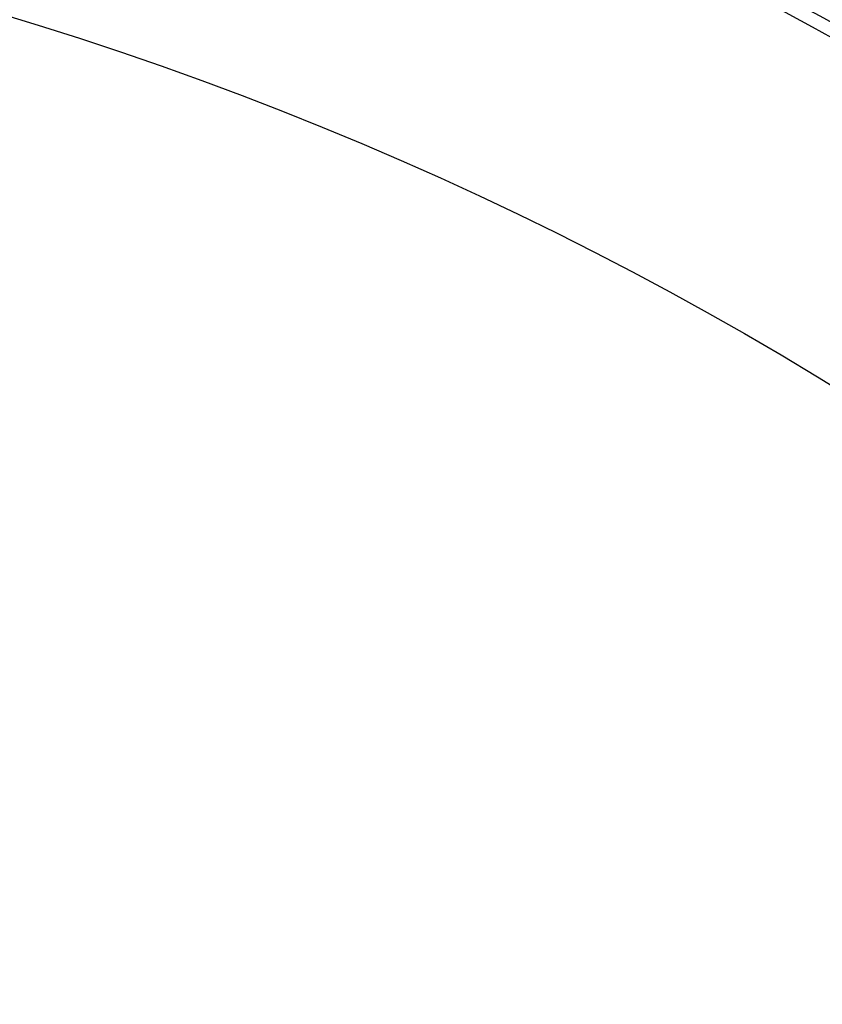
# Model space of a CAD drawing. Header units: millimetres. Extents: x 0 to 297, y 0 to 210.
# Tile 246 of 256: x 59.01 to 60.21, y 158.43 to 159.91. Entities that reach past the tile are written whole.
import ezdxf

# ---------------------------------------------------------------- set-up
doc = ezdxf.new("R2010")
doc.units = ezdxf.units.MM
doc.header["$LTSCALE"] = 16.335
doc.layers.get('0').update_dxf_attribs({"linetype": 'CONTINUOUS'})
doc.layers.add('AXES_REF', color=7, linetype='CONTINUOUS')

msp = doc.modelspace()

# ---------------------------------------------------------------- linework, layer by layer
at = {"color": 7, "linetype": 'Continuous'}
for radius in [5.8175, 5.817, 5.7797]:
    msp.add_circle((57.4547, 154.834), radius, dxfattribs=at)
msp.add_arc((57.4547, 154.834), 5.76, 278.27713, 261.72287, dxfattribs=at)
at = {"layer": 'AXES_REF', "color": 9, "linetype": 'Continuous'}
msp.add_circle((57.4547, 154.834), 5.3067, dxfattribs=at)
at = {"layer": 'AXES_REF', "color": 7, "linetype": 'Continuous'}
msp.add_arc((57.4547, 154.834), 5.892, 41.68607, 66.91733, dxfattribs=at)

doc.saveas('drawing.dxf')
